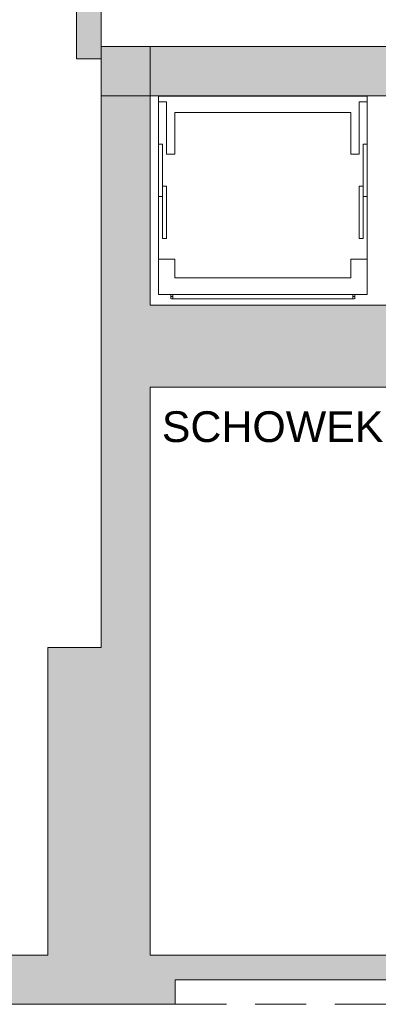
# Model space of a CAD drawing. Header units: millimetres. Extents: x 922208 to 1069538, y -182208 to -99877.
# Tile 246 of 256: x 973689 to 975441, y -107100 to -102299. Entities that reach past the tile are written whole.
import ezdxf

# ---------------------------------------------------------------- set-up
doc = ezdxf.new("R2010")
doc.units = ezdxf.units.MM
doc.header["$MEASUREMENT"] = 0
doc.linetypes.add('HIDDEN', pattern=[20, 10, -10])
doc.linetypes.add('Przerywana długa', pattern=[390, 250, -140])
for name, color, linetype, lineweight in [('IS_POWRÓT', 5, 'HIDDEN', 30), ('Nowe_0_Nr_pióra__15', 214, 'Continuous', 15), ('Nowe_199-Z Wymiary i opisy_Nr_pióra__1', 7, 'Continuous', 13), ('Nowe_220-A Ściany_Nr_pióra__19', 255, 'Continuous', 0), ('Nowe_220-A Ściany_Nr_pióra__27', 7, 'Continuous', 25), ('Nowe_450-K Stropy_Nr_pióra__21', 7, 'Continuous', 25), ('Nowe_450-K Stropy_Nr_pióra__27', 7, 'Continuous', 25)]:
    doc.layers.add(name, color=color, linetype=linetype, lineweight=lineweight)
doc.styles.add('STYL_AUTOMATYCZNY_1', font='arial.ttf')

# ---------------------------------------------------------------- blocks, each defined once
blk = doc.blocks.new('parter01')
at = {"layer": 'Nowe_220-A Ściany_Nr_pióra__19', "linetype": 'Continuous', "lineweight": 0}
for points in [[(973966.55073, -101090.02068), (973966.55073, -102490.02068), (974086.55073, -102490.02068), (974086.55073, -101090.02068)], [(974086.55073, -102430.02068), (974086.55073, -106860.02068), (974326.55073, -106860.02068), (974326.55073, -102430.02068)], [(974086.55073, -102670.02068), (975586.55073, -102670.02068), (975586.55073, -102430.02068), (974086.55073, -102430.02068)], [(974326.55073, -104090.02068), (975586.55073, -104090.02068), (975586.55073, -103690.02068), (974326.55073, -103690.02068)], [(974086.55073, -106860.02068), (974086.55073, -105360.02068), (973826.55073, -105360.02068), (973826.55073, -106860.02068)], [(972176.55077, -107100.02068), (974449.08631, -107100.02068), (974449.08631, -106860.02074), (972176.55077, -106860.02074)], [(974449.08631, -106980.02068), (975636.55073, -106980.02068), (975636.55073, -106860.02068), (974449.08631, -106860.02068)]]:
    blk.add_hatch(color=255, dxfattribs=at).paths.add_polyline_path(points)
at = {"layer": 'Nowe_0_Nr_pióra__15', "color": 214, "linetype": 'Continuous', "lineweight": 0}
for p, q in [((974366.55073, -102699.18735), (974366.55073, -102671.02068)), ((975386.55073, -102671.02068), (974366.55073, -102671.02068)), ((974406.55073, -102699.18735), (974366.55073, -102699.18735)), ((974366.55073, -102954.85402), (974366.55073, -102699.18735)), ((974406.55073, -102954.85402), (974406.55073, -102699.18735)), ((975346.55073, -102954.85402), (975346.55073, -102699.18735)), ((975346.55073, -102699.18735), (975386.55073, -102699.18735)), ((975386.55073, -102699.18735), (975386.55073, -102671.02068)), ((975386.55073, -102954.85402), (975386.55073, -102699.18735)), ((974446.55073, -102751.02068), (974446.55073, -102954.85402)), ((974446.55073, -102751.02068), (975306.55073, -102751.02068)), ((975306.55073, -102751.02068), (975306.55073, -102954.85402)), ((974366.55073, -102954.85402), (974366.55073, -103466.18735)), ((974446.55073, -102954.85402), (974406.55073, -102954.85402)), ((975306.55073, -102954.85402), (975346.55073, -102954.85402)), ((975386.55073, -102954.85402), (975386.55073, -103466.18735)), ((974366.55073, -103638.02068), (974366.55073, -103466.18735)), ((974366.55073, -103466.18735), (974446.55073, -103466.18735)), ((974446.55073, -103466.18735), (974446.55073, -103558.02068)), ((975386.55073, -103466.18735), (975306.55073, -103466.18735)), ((975306.55073, -103466.18735), (975306.55073, -103558.02068)), ((975386.55073, -103638.02068), (975386.55073, -103466.18735)), ((974446.55073, -103558.02068), (975306.55073, -103558.02068)), ((975386.55073, -103638.02068), (974366.55073, -103638.02068)), ((974426.55073, -103639.02068), (974426.55073, -103659.02068)), ((974426.55073, -103649.02068), (974433.2174, -103649.02068)), ((975323.2174, -103639.02068), (974429.88406, -103639.02068)), ((975323.2174, -103659.02068), (974429.88406, -103659.02068)), ((974436.55073, -103639.02068), (974436.55073, -103659.02068)), ((975316.55073, -103639.02068), (975316.55073, -103659.02068)), ((975326.55073, -103649.02068), (975319.88406, -103649.02068)), ((975326.55073, -103639.02068), (975326.55073, -103659.02068))]:
    blk.add_line(p, q, dxfattribs=at)
for points in [[(974366.55073, -102904.85402), (974366.55073, -103160.52068), (974386.55073, -103160.52068), (974386.55073, -102904.85402)], [(975386.55073, -102904.85402), (975386.55073, -103160.52068), (975366.55073, -103160.52068), (975366.55073, -102904.85402)], [(974386.55073, -103110.52068), (974386.55073, -103366.18735), (974406.55073, -103366.18735), (974406.55073, -103110.52068)], [(975366.55073, -103110.52068), (975366.55073, -103366.18735), (975346.55073, -103366.18735), (975346.55073, -103110.52068)]]:
    blk.add_lwpolyline(points, close=True, dxfattribs=at)
at = {"layer": 'Nowe_220-A Ściany_Nr_pióra__27', "color": 7, "linetype": 'Continuous', "lineweight": 0}
for points in [[(973966.55073, -101090.02068), (973966.55073, -102490.02068)], [(974086.55073, -102430.02068), (974086.55073, -101090.02068)], [(974086.55073, -102430.02068), (974086.55073, -105360.02068)], [(975586.55073, -102430.02068), (974086.55073, -102430.02068)], [(974326.55073, -103690.02068), (974326.55073, -102430.02068)], [(974086.55073, -102490.02068), (974086.55073, -102670.02068)], [(974086.55073, -102670.02068), (975586.55073, -102670.02068)], [(975586.55073, -103690.02068), (974326.55073, -103690.02068)], [(974326.55073, -106860.02068), (974326.55073, -104090.02068)], [(974326.55073, -104090.02068), (975586.55073, -104090.02068)], [(974086.55073, -105360.02068), (973826.55073, -105360.02068)], [(973826.55073, -105360.02068), (973826.55073, -106860.02068)], [(973826.55073, -106860.02068), (972176.55067, -106860.02068)], [(974449.08631, -106860.02068), (974326.55073, -106860.02068)], [(975576.55073, -106860.02068), (974449.08631, -106860.02068)], [(974449.08631, -106980.02068), (974449.08631, -107100.02068)], [(974449.08631, -106980.02068), (975636.55073, -106980.02068)], [(972176.55073, -107100.02068), (974449.08631, -107100.02068)]]:
    blk.add_lwpolyline(points, dxfattribs=at)
at = {"layer": 'Nowe_450-K Stropy_Nr_pióra__21', "color": 7, "linetype": 'Przerywana długa', "lineweight": 0, "flags": 128}
blk.add_lwpolyline([(974449.08631, -107100.02068), (979821.47731, -107100.02068)], dxfattribs=at)
at = {"layer": 'Nowe_450-K Stropy_Nr_pióra__27', "color": 7, "linetype": 'Continuous', "lineweight": 0, "flags": 128}
blk.add_lwpolyline([(973966.55073, -102490.02068), (974086.55073, -102490.02068)], dxfattribs=at)
at = {"layer": 'Nowe_199-Z Wymiary i opisy_Nr_pióra__1', "color": 7, "linetype": 'Continuous', "lineweight": 0, "insert": (974383.23088, -104208.09961), "char_height": 150, "attachment_point": 1, "style": 'STYL_AUTOMATYCZNY_1'}
blk.add_mtext('\\A1;{\\pql;\\fArial|b0|i0|c238|p0;\\W1.000000;SCHOWEK}', dxfattribs=at)

msp = doc.modelspace()

# ---------------------------------------------------------------- block references
at = {"layer": 'IS_POWRÓT', "color": 27, "linetype": 'ByBlock', "lineweight": 30}
msp.add_blockref('parter01', (0, 0), dxfattribs=at)

doc.saveas('drawing.dxf')
